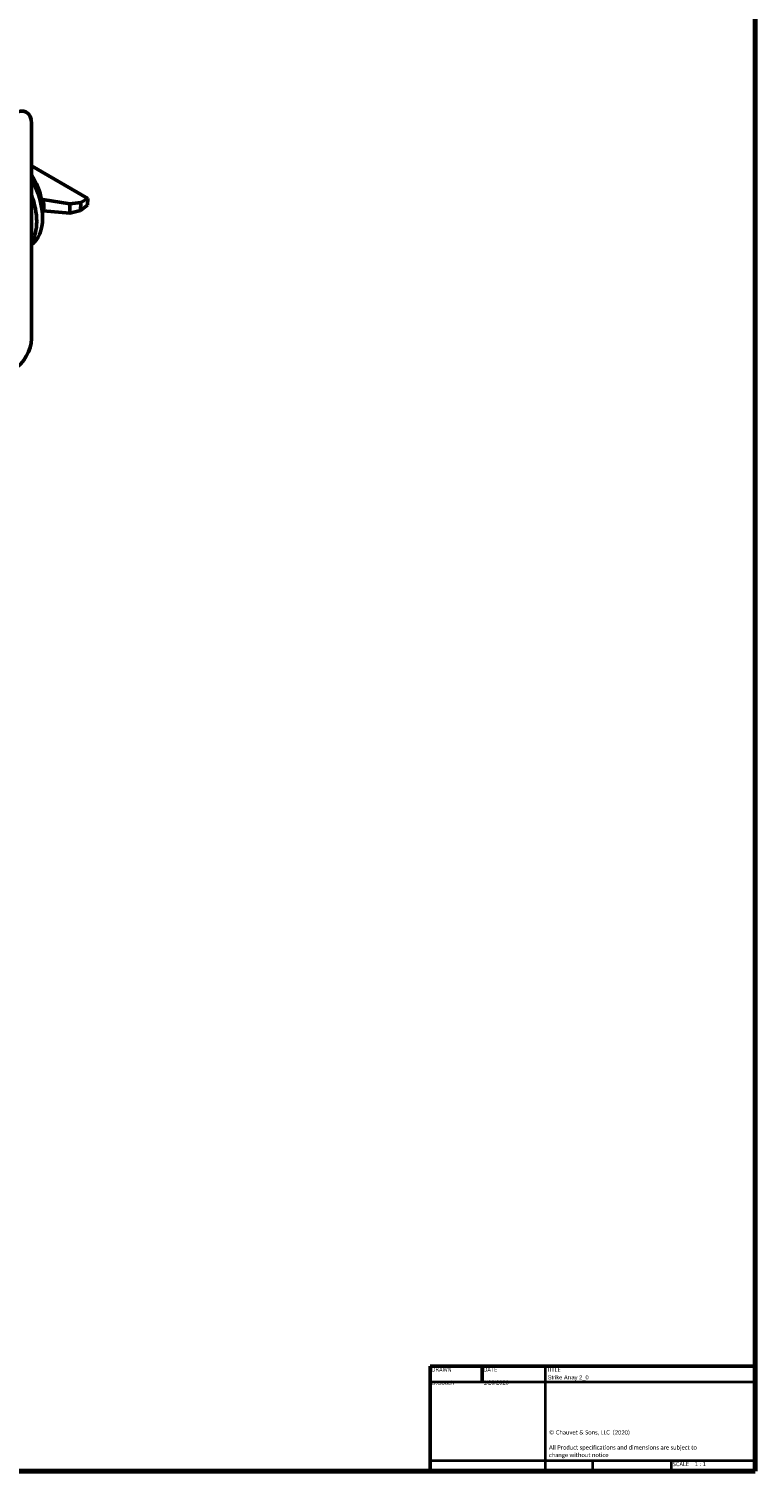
# Model space of a CAD drawing. Header units: millimetres. Extents: x 20 to 2980, y 20 to 2980.
# Tile 3 of 4: x 2540 to 2980, y 20 to 895. Entities that reach past the tile are written whole.
import ezdxf
from ezdxf.enums import TextEntityAlignment as Align

# ---------------------------------------------------------------- set-up
doc = ezdxf.new("R2018")
doc.units = ezdxf.units.MM
for name, color, linetype, lineweight in [('Border (ISO)', 7, 'Continuous', 70), ('Title (ISO)', 7, 'Continuous', 50), ('Visible (ISO)', 7, 'Continuous', 50)]:
    doc.layers.add(name, color=color, linetype=linetype, lineweight=lineweight)
doc.styles.add('Note Text (ISO)', font='tahoma.ttf')
doc.styles.add('Text Style38', font='tahoma.ttf')

# ---------------------------------------------------------------- blocks, each defined once
blk = doc.blocks.new('Borders Chauvet')
at = {"layer": 'Border (ISO)'}
for p, q in [((2980, 2980), (2980, 20)), ((2980, 20), (20, 20))]:
    blk.add_line(p, q, dxfattribs=at)
blk = doc.blocks.new('Title Blocks Chauvet')
at = {"layer": 'Title (ISO)'}
for p, q in [((414.9, 145.76), (218.05, 145.76)), ((218.05, 145.76), (218.05, 82.13)), ((249.51, 145.76), (249.51, 136.23)), ((414.9, 82.13), (414.9, 145.76)), ((218.05, 82.13), (414.9, 82.13))]:
    blk.add_line(p, q, dxfattribs=at)
at = {"layer": 'Title (ISO)', "lineweight": 35}
for p, q in [((287.9, 82.13), (287.9, 145.76)), ((218.05, 136.23), (414.9, 136.23)), ((287.9, 88.48), (218.05, 88.48)), ((414.9, 88.48), (287.9, 88.48)), ((316.35, 88.48), (316.35, 82.13)), ((364.1, 88.48), (364.1, 82.13))]:
    blk.add_line(p, q, dxfattribs=at)
at = {"layer": 'Title (ISO)', "color": 7, "style": 'Text Style38'}
for s, p in [('DRAWN', (218.81, 144.99)), ('DATE', (250.27, 144.99)), ('TITLE', (288.66, 144.99))]:
    blk.add_text(s, height=2.54, dxfattribs=at).set_placement(p, align=Align.TOP_LEFT)
at = {"layer": 'Title (ISO)', "color": 7, "insert": (290.03, 106.9), "char_height": 2.54, "width": 96.4473, "attachment_point": 1, "line_spacing_factor": 1.07956, "style": 'Note Text (ISO)'}
blk.add_mtext('\\fCalibri|b0|i0;\\H2.5400;© Chauvet & Sons, LLC  (2020)\\P\\fCalibri|b0|i0;\\H2.5400;\\P\\fCalibri|b0|i0;\\H2.5400;All Product specifications and dimensions are subject to change without notice \\P', dxfattribs=at)
at = {"layer": 'Title (ISO)', "color": 7, "insert": (364.86, 87.72), "char_height": 2.54, "attachment_point": 1, "style": 'Note Text (ISO)'}
blk.add_mtext('\\fTahoma|b0|i0;\\H2.5400;SCALE', dxfattribs=at)
at = {"layer": 'Title (ISO)', "color": 7, "lineweight": 30, "flags": 104}
for tag, height, p in [('TITLE', 3.17, (289.27, 140.26)), ('Initial_View_Scale', 2.54, (378.33, 87.72))]:
    blk.add_attdef(tag, text='', height=height, dxfattribs=at).set_placement(p, align=Align.TOP_LEFT)
for tag, p in [('AUTHOR', (218.81, 136.99)), ('CREATION_DATE', (250.27, 137.16))]:
    blk.add_attdef(tag, text='', height=3.17, dxfattribs=at).set_placement(p, align=Align.BOTTOM_LEFT)

msp = doc.modelspace()

# ---------------------------------------------------------------- linework, layer by layer
at = {"layer": 'Visible (ISO)'}
for p, q in [((2541.54, 706.5), (2541.54, 837.14)), ((2575.68, 791.75), (2541.54, 811.47)), ((2548.47, 791.12), (2564.85, 788.4)), ((2564.85, 788.4), (2564.83, 782.69)), ((2564.85, 788.4), (2571.38, 789.25)), ((2571.38, 789.25), (2571.25, 784.37)), ((2575.45, 787.7), (2571.25, 784.37)), ((2575.68, 791.75), (2571.38, 789.25)), ((2575.68, 791.75), (2575.45, 787.7)), ((2564.83, 782.69), (2548.73, 784.13)), ((2571.25, 784.37), (2564.83, 782.69))]:
    msp.add_line(p, q, dxfattribs=at)
for centre, major_axis, ratio, start_param, end_param in [((2530.93, 831.02), (7.5, 12.99), 0.57735, 5.497787, 7.068583), ((2528.57, 798.22), (14.44, -23.41), 0.556861, 0.933075, 1.575345), ((2522.45, 794.68), (18.25, -31.61), 0.57735, 0.047265, 1.523531), ((2518.91, 792.64), (18.25, -31.61), 0.57735, 0.283586, 1.28721), ((2564.74, 819.1), (222.97, 105.14), 0.074936, 4.600381, 4.604089), ((2517.16, 791.63), (31.37, -8.34), 0.661297, 0.040228, 0.35954), ((2564.74, 819.1), (-222.83, -150.26), 0.075137, 1.445309, 1.448369), ((2530.93, 700.38), (7.5, 12.99), 0.57735, 3.926991, 5.497787)]:
    msp.add_ellipse(centre, major_axis=major_axis, ratio=ratio, start_param=start_param, end_param=end_param, dxfattribs=at)

# ---------------------------------------------------------------- block references
msp.add_blockref('Borders Chauvet', (0, 0))
ref = msp.add_blockref('Title Blocks Chauvet', (2565.1, -62.13))
lines = msp.add_mtext('1/20/2020', dxfattribs={"layer": 'Title (ISO)', "color": 7, "insert": (2815.37, 75.03), "char_height": 2.5, "attachment_point": 1})
ref.add_attrib('CREATION_DATE', '', (2815.37, 75.03), dxfattribs={"flags": 104}).embed_mtext(lines)
lines = msp.add_mtext('D.Gooch', dxfattribs={"layer": 'Title (ISO)', "color": 7, "insert": (2783.91, 74.86), "char_height": 2.5, "attachment_point": 1})
ref.add_attrib('AUTHOR', '', (2783.91, 74.86), dxfattribs={"flags": 104}).embed_mtext(lines)
lines = msp.add_mtext('Strike Array 2_0', dxfattribs={"layer": 'Title (ISO)', "color": 7, "insert": (2854.37, 78.13), "char_height": 2.5, "attachment_point": 1})
ref.add_attrib('TITLE', '', (2854.37, 78.13), dxfattribs={"flags": 104}).embed_mtext(lines)
lines = msp.add_mtext('1 : 1', dxfattribs={"layer": 'Title (ISO)', "color": 7, "insert": (2943.43, 25.59), "char_height": 2.5, "attachment_point": 1})
ref.add_attrib('Initial_View_Scale', '', (2943.43, 25.59), dxfattribs={"flags": 104}).embed_mtext(lines)

doc.saveas('drawing.dxf')
